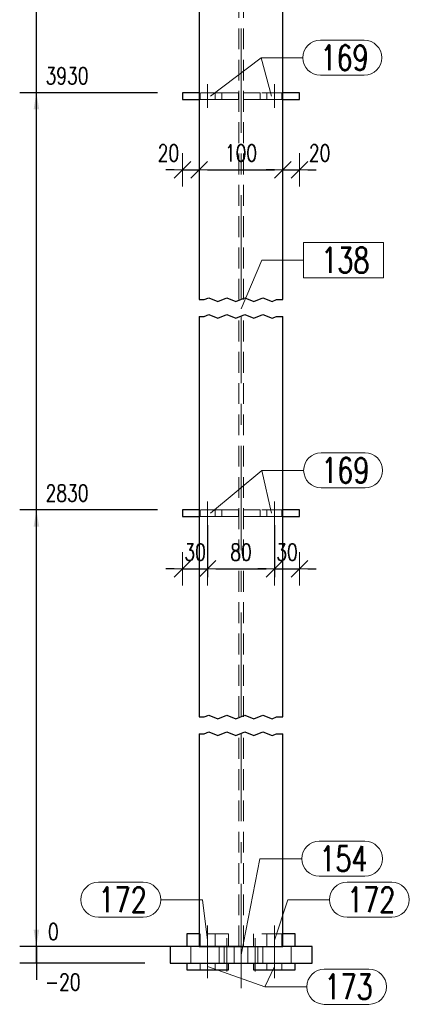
# Model space of a CAD drawing. Header units: millimetres. Extents: x -152 to 454, y 14102 to 14598.
# Tile 3 of 18: x -44 to 3, y 14247 to 14365. Entities that reach past the tile are written whole.
import ezdxf

# ---------------------------------------------------------------- set-up
doc = ezdxf.new("R2010")
doc.units = ezdxf.units.MM
doc.header["$LTSCALE"] = 10
doc.linetypes.add('HIDDEN', pattern=[0.375, 0.25, -0.125])
doc.linetypes.add('MITTE', pattern=[2, 1.25, -0.25, 0.25, -0.25])
doc.layers.get('Defpoints').update_dxf_attribs({"color": 1})
for name, color, linetype, lineweight in [('PS_DIM', 4, 'Continuous', 13), ('PS_Hidden', 2, 'HIDDEN', 9), ('PS_Mid', 5, 'MITTE', 15), ('PS_Pos', 1, 'Continuous', 15), ('PS_Shape', 161, 'Continuous', 30), ('PS_SOLID', 7, 'Continuous', 30)]:
    doc.layers.add(name, color=color, linetype=linetype, lineweight=lineweight)
doc.styles.add('simplex', font='simplex.shx', dxfattribs={"width": 0.75})
doc.dimstyles.new('1_10_GŁ_DS1-LS10', dxfattribs={"dimtxt": 2, "dimasz": 2, "dimexe": 2, "dimexo": 5, "dimgap": 1, "dimtad": 1, "dimjust": 4, "dimdec": 0, "dimlfac": 10, "dimtxsty": 'simplex', "dimblk1": 'NONE', "dimsah": 1, "dimcen": 2, "dimclrd": 256, "dimclre": 256, "dimclrt": 3, "dimadec": 1, "dimazin": 0, "dimtfac": 1, "dimtdec": 0, "dimtmove": 2, "dimatfit": 3, "dimfxl": 1, "dimarcsym": 0})
doc.dimstyles.new('1_10_PRZ', dxfattribs={"dimtxt": 2, "dimasz": 1, "dimexe": 2, "dimexo": 5, "dimgap": 1, "dimtad": 1, "dimdec": 0, "dimlfac": 10, "dimtxsty": 'simplex', "dimblk": 'dimznak', "dimcen": 2, "dimse1": 1, "dimse2": 1, "dimclrt": 3, "dimadec": 1, "dimazin": 0, "dimtfac": 1, "dimtdec": 0, "dimtix": 1, "dimtmove": 2, "dimatfit": 3, "dimldrblk": 'dim-grot', "dimfxl": 1, "dimarcsym": 0})
doc.dimstyles.new('1_10_SC', dxfattribs={"dimtxt": 2, "dimasz": 1, "dimexe": 1, "dimexo": 1, "dimgap": 1, "dimtad": 1, "dimdec": 0, "dimlfac": 10, "dimtxsty": 'simplex', "dimblk": 'dimznak', "dimcen": 2, "dimclrd": 256, "dimclre": 256, "dimclrt": 3, "dimadec": 1, "dimazin": 0, "dimtfac": 1, "dimtdec": 0, "dimtix": 1, "dimtmove": 2, "dimatfit": 3, "dimldrblk": 'dim-grot', "dimfxl": 1, "dimarcsym": 0})

# ---------------------------------------------------------------- blocks, each defined once
blk = doc.blocks.new('*D19')
at = {"layer": 'Defpoints', "color": 0, "transparency": 16777216}
for p in [(-41.95, 14253.78), (-12.45, 14253.78), (-23.95, 14251.78)]:
    blk.add_point(p, dxfattribs=at)
at = {"layer": 'PS_DIM', "lineweight": -2, "transparency": 16777216}
for p, q in [((-41.95, 14255.78), (-41.95, 14257.78)), ((-17.45, 14253.78), (-43.95, 14253.78)), ((-41.95, 14251.78), (-41.95, 14253.78)), ((-28.95, 14251.78), (-43.95, 14251.78)), ((-41.95, 14251.78), (-41.95, 14249.78))]:
    blk.add_line(p, q, dxfattribs=at)
at = {"layer": 'PS_DIM', "transparency": 16777216}
blk.add_solid([(-42.28, 14255.78), (-41.61, 14255.78), (-41.95, 14253.78)], dxfattribs=at)
at = {"layer": 'PS_DIM', "color": 3, "transparency": 16777216, "insert": (-38.78, 14249.52), "char_height": 2, "attachment_point": 5, "rotation": 0.0573, "style": 'simplex'}
blk.add_mtext('-20', dxfattribs=at)
blk = doc.blocks.new('_None')
blk = doc.blocks.new('*D20')
at = {"layer": 'Defpoints', "color": 0, "transparency": 16777216}
for p in [(-41.95, 14253.78), (-23.95, 14253.78), (-12.45, 14253.78)]:
    blk.add_point(p, dxfattribs=at)
at = {"layer": 'PS_DIM', "lineweight": -2, "transparency": 16777216}
for p, q in [((-41.95, 14255.78), (-41.95, 14257.78)), ((-17.45, 14253.78), (-43.95, 14253.78)), ((-28.95, 14253.78), (-43.95, 14253.78)), ((-41.95, 14253.78), (-41.95, 14251.78))]:
    blk.add_line(p, q, dxfattribs=at)
at = {"layer": 'PS_DIM', "transparency": 16777216}
blk.add_solid([(-42.28, 14255.78), (-41.61, 14255.78), (-41.95, 14253.78)], dxfattribs=at)
at = {"layer": 'PS_DIM', "color": 3, "transparency": 16777216, "insert": (-39.93, 14255.57), "char_height": 2, "attachment_point": 5, "rotation": 0.0573, "style": 'simplex'}
blk.add_mtext('0', dxfattribs=at)
blk = doc.blocks.new('*D21')
at = {"layer": 'Defpoints', "color": 0, "transparency": 16777216}
for p in [(-41.95, 14306.08), (-22.45, 14306.08), (-12.45, 14253.78)]:
    blk.add_point(p, dxfattribs=at)
at = {"layer": 'PS_DIM', "lineweight": -2, "transparency": 16777216}
for p, q in [((-27.45, 14306.08), (-43.95, 14306.08)), ((-41.95, 14253.78), (-41.95, 14304.08)), ((-17.45, 14253.78), (-43.95, 14253.78))]:
    blk.add_line(p, q, dxfattribs=at)
at = {"layer": 'PS_DIM', "transparency": 16777216}
blk.add_solid([(-42.28, 14304.08), (-41.61, 14304.08), (-41.95, 14306.08)], dxfattribs=at)
at = {"layer": 'PS_DIM', "color": 3, "transparency": 16777216, "insert": (-38.28, 14308.1), "char_height": 2, "attachment_point": 5, "rotation": 0.0573, "style": 'simplex'}
blk.add_mtext('2830', dxfattribs=at)
blk = doc.blocks.new('*D22')
at = {"layer": 'Defpoints', "color": 0, "transparency": 16777216}
for p in [(-41.95, 14356.08), (-22.45, 14356.08), (-12.45, 14253.78)]:
    blk.add_point(p, dxfattribs=at)
at = {"layer": 'PS_DIM', "lineweight": -2, "transparency": 16777216}
for p, q in [((-27.45, 14356.08), (-43.95, 14356.08)), ((-41.95, 14253.78), (-41.95, 14354.08)), ((-17.45, 14253.78), (-43.95, 14253.78))]:
    blk.add_line(p, q, dxfattribs=at)
at = {"layer": 'PS_DIM', "transparency": 16777216}
blk.add_solid([(-42.28, 14354.08), (-41.61, 14354.08), (-41.95, 14356.08)], dxfattribs=at)
at = {"layer": 'PS_DIM', "color": 3, "transparency": 16777216, "insert": (-38.28, 14358.1), "char_height": 2, "attachment_point": 5, "rotation": 0.0573, "style": 'simplex'}
blk.add_mtext('3930', dxfattribs=at)
blk = doc.blocks.new('*D23')
at = {"layer": 'Defpoints', "color": 0, "transparency": 16777216}
for p in [(-41.95, 14406.56), (-22.45, 14406.56), (-12.45, 14253.78)]:
    blk.add_point(p, dxfattribs=at)
at = {"layer": 'PS_DIM', "lineweight": -2, "transparency": 16777216}
for p, q in [((-27.45, 14406.56), (-43.95, 14406.56)), ((-41.95, 14253.78), (-41.95, 14404.56)), ((-17.45, 14253.78), (-43.95, 14253.78))]:
    blk.add_line(p, q, dxfattribs=at)
at = {"layer": 'PS_DIM', "transparency": 16777216}
blk.add_solid([(-42.28, 14404.56), (-41.61, 14404.56), (-41.95, 14406.56)], dxfattribs=at)
at = {"layer": 'PS_DIM', "color": 3, "transparency": 16777216, "insert": (-38.32, 14404.54), "char_height": 2, "attachment_point": 5, "rotation": 0.0573, "style": 'simplex'}
blk.add_mtext('4839', dxfattribs=at)
blk = doc.blocks.new('*D24')
at = {"layer": 'Defpoints', "color": 0, "transparency": 16777216}
for p in [(-41.95, 14407.96), (-24.28, 14407.96), (-12.45, 14253.78)]:
    blk.add_point(p, dxfattribs=at)
at = {"layer": 'PS_DIM', "lineweight": -2, "transparency": 16777216}
for p, q in [((-29.28, 14407.96), (-43.95, 14407.96)), ((-41.95, 14253.78), (-41.95, 14405.96)), ((-17.45, 14253.78), (-43.95, 14253.78))]:
    blk.add_line(p, q, dxfattribs=at)
at = {"layer": 'PS_DIM', "transparency": 16777216}
blk.add_solid([(-42.28, 14405.96), (-41.61, 14405.96), (-41.95, 14407.96)], dxfattribs=at)
at = {"layer": 'PS_DIM', "color": 3, "transparency": 16777216, "insert": (-38.28, 14409.98), "char_height": 2, "attachment_point": 5, "rotation": 0.0573, "style": 'simplex'}
blk.add_mtext('4853', dxfattribs=at)
blk = doc.blocks.new('dimznak')
at = {"color": 0}
for points in [[(0, 2), (0, -2)], [(-2, 0), (2, 0)]]:
    blk.add_lwpolyline(points, dxfattribs=at)
at = {"color": 2}
blk.add_lwpolyline([(1, 1), (-1, -1)], dxfattribs=at)
blk = doc.blocks.new('*D36')
at = {"layer": 'Defpoints', "color": 0, "transparency": 16777216}
for p in [(-24.45, 14355.28), (-22.45, 14355.28), (-22.45, 14346.85)]:
    blk.add_point(p, dxfattribs=at)
at = {"layer": 'PS_DIM', "color": 0, "lineweight": -2, "transparency": 16777216}
for p, q in [((-25.45, 14346.85), (-26.45, 14346.85)), ((-24.45, 14346.85), (-22.45, 14346.85)), ((-21.45, 14346.85), (-20.45, 14346.85))]:
    blk.add_line(p, q, dxfattribs=at)
blk.add_blockref('dimznak', (-24.45, 14346.85), dxfattribs=at)
at = {"layer": 'PS_DIM', "color": 0, "lineweight": -2, "transparency": 16777216, "rotation": 180}
blk.add_blockref('dimznak', (-22.45, 14346.85), dxfattribs=at)
at = {"layer": 'PS_DIM', "color": 3, "transparency": 16777216, "insert": (-26.14, 14348.85), "char_height": 2, "attachment_point": 5, "style": 'simplex'}
blk.add_mtext('20', dxfattribs=at)
blk = doc.blocks.new('dim-grot')
blk.add_hatch(color=256).paths.add_polyline_path([(0, 0), (-2, 0.5), (-2, -0.5)])
blk.add_lwpolyline([(0, 0), (-2, 0.5), (-2, -0.5), (0, 0)])
blk = doc.blocks.new('*D37')
at = {"layer": 'Defpoints', "color": 0, "transparency": 16777216}
for p in [(-22.45, 14355.28), (-12.45, 14355.28), (-12.45, 14346.85)]:
    blk.add_point(p, dxfattribs=at)
at = {"layer": 'PS_DIM', "color": 0, "lineweight": -2, "transparency": 16777216}
blk.add_line((-21.45, 14346.85), (-13.45, 14346.85), dxfattribs=at)
at = {"layer": 'PS_DIM', "color": 0, "lineweight": -2, "transparency": 16777216, "rotation": 180}
blk.add_blockref('dimznak', (-22.45, 14346.85), dxfattribs=at)
at = {"layer": 'PS_DIM', "color": 0, "lineweight": -2, "transparency": 16777216}
blk.add_blockref('dimznak', (-12.45, 14346.85), dxfattribs=at)
at = {"layer": 'PS_DIM', "color": 3, "transparency": 16777216, "insert": (-17.45, 14348.85), "char_height": 2, "attachment_point": 5, "style": 'simplex'}
blk.add_mtext('100', dxfattribs=at)
blk = doc.blocks.new('*D38')
at = {"layer": 'Defpoints', "color": 0, "transparency": 16777216}
for p in [(-12.45, 14355.28), (-10.45, 14355.28), (-10.45, 14346.85)]:
    blk.add_point(p, dxfattribs=at)
at = {"layer": 'PS_DIM', "color": 0, "lineweight": -2, "transparency": 16777216}
for p, q in [((-13.45, 14346.85), (-14.45, 14346.85)), ((-12.45, 14346.85), (-10.45, 14346.85)), ((-9.45, 14346.85), (-8.45, 14346.85))]:
    blk.add_line(p, q, dxfattribs=at)
blk.add_blockref('dimznak', (-12.45, 14346.85), dxfattribs=at)
at = {"layer": 'PS_DIM', "color": 0, "lineweight": -2, "transparency": 16777216, "rotation": 180}
blk.add_blockref('dimznak', (-10.45, 14346.85), dxfattribs=at)
at = {"layer": 'PS_DIM', "color": 3, "transparency": 16777216, "insert": (-8.04, 14348.85), "char_height": 2, "attachment_point": 5, "style": 'simplex'}
blk.add_mtext('20', dxfattribs=at)
blk = doc.blocks.new('*D39')
at = {"layer": 'Defpoints', "color": 0, "transparency": 16777216}
for p in [(-24.45, 14305.28), (-21.45, 14305.28), (-21.45, 14299.03)]:
    blk.add_point(p, dxfattribs=at)
at = {"layer": 'PS_DIM', "color": 0, "lineweight": -2, "transparency": 16777216}
for p, q in [((-25.45, 14299.03), (-26.45, 14299.03)), ((-24.45, 14299.03), (-21.45, 14299.03)), ((-20.45, 14299.03), (-19.45, 14299.03))]:
    blk.add_line(p, q, dxfattribs=at)
blk.add_blockref('dimznak', (-24.45, 14299.03), dxfattribs=at)
at = {"layer": 'PS_DIM', "color": 0, "lineweight": -2, "transparency": 16777216, "rotation": 180}
blk.add_blockref('dimznak', (-21.45, 14299.03), dxfattribs=at)
at = {"layer": 'PS_DIM', "color": 3, "transparency": 16777216, "insert": (-22.95, 14301.03), "char_height": 2, "attachment_point": 5, "style": 'simplex'}
blk.add_mtext('30', dxfattribs=at)
blk = doc.blocks.new('*D40')
at = {"layer": 'Defpoints', "color": 0, "transparency": 16777216}
for p in [(-21.45, 14305.28), (-13.45, 14305.28), (-13.45, 14299.03)]:
    blk.add_point(p, dxfattribs=at)
at = {"layer": 'PS_DIM', "lineweight": -2, "transparency": 16777216}
for p, q in [((-21.45, 14304.28), (-21.45, 14298.03)), ((-13.45, 14304.28), (-13.45, 14298.03)), ((-20.45, 14299.03), (-14.45, 14299.03))]:
    blk.add_line(p, q, dxfattribs=at)
at = {"layer": 'PS_DIM', "lineweight": -2, "transparency": 16777216, "rotation": 180}
blk.add_blockref('dimznak', (-21.45, 14299.03), dxfattribs=at)
at = {"layer": 'PS_DIM', "lineweight": -2, "transparency": 16777216}
blk.add_blockref('dimznak', (-13.45, 14299.03), dxfattribs=at)
at = {"layer": 'PS_DIM', "color": 3, "transparency": 16777216, "insert": (-17.45, 14301.03), "char_height": 2, "attachment_point": 5, "style": 'simplex'}
blk.add_mtext('80', dxfattribs=at)
blk = doc.blocks.new('*D41')
at = {"layer": 'Defpoints', "color": 0, "transparency": 16777216}
for p in [(-13.45, 14305.28), (-10.45, 14305.28), (-10.45, 14299.03)]:
    blk.add_point(p, dxfattribs=at)
at = {"layer": 'PS_DIM', "color": 0, "lineweight": -2, "transparency": 16777216}
for p, q in [((-14.45, 14299.03), (-15.45, 14299.03)), ((-13.45, 14299.03), (-10.45, 14299.03)), ((-9.45, 14299.03), (-8.45, 14299.03))]:
    blk.add_line(p, q, dxfattribs=at)
blk.add_blockref('dimznak', (-13.45, 14299.03), dxfattribs=at)
at = {"layer": 'PS_DIM', "color": 0, "lineweight": -2, "transparency": 16777216, "rotation": 180}
blk.add_blockref('dimznak', (-10.45, 14299.03), dxfattribs=at)
at = {"layer": 'PS_DIM', "color": 3, "transparency": 16777216, "insert": (-11.95, 14301.03), "char_height": 2, "attachment_point": 5, "style": 'simplex'}
blk.add_mtext('30', dxfattribs=at)
blk = doc.blocks.new('*X210')
at = {"color": 1}
for p, q in [((-22.45, 14331.28), (-21.86, 14331.28)), ((-21.86, 14331.28), (-21.32, 14331.51)), ((-21.32, 14331.51), (-20.23, 14331.05)), ((-20.23, 14331.05), (-19.15, 14331.51)), ((-19.15, 14331.51), (-18.07, 14331.05)), ((-18.07, 14331.05), (-16.98, 14331.51)), ((-16.98, 14331.51), (-15.9, 14331.05)), ((-15.9, 14331.05), (-14.82, 14331.51)), ((-14.82, 14331.51), (-13.73, 14331.05)), ((-13.73, 14331.05), (-13.19, 14331.28)), ((-13.19, 14331.28), (-12.45, 14331.28)), ((-22.45, 14329.28), (-21.86, 14329.28)), ((-21.86, 14329.28), (-21.32, 14329.51)), ((-21.32, 14329.51), (-20.23, 14329.05)), ((-20.23, 14329.05), (-19.15, 14329.51)), ((-19.15, 14329.51), (-18.07, 14329.05)), ((-18.07, 14329.05), (-16.98, 14329.51)), ((-16.98, 14329.51), (-15.9, 14329.05)), ((-15.9, 14329.05), (-14.82, 14329.51)), ((-14.82, 14329.51), (-13.73, 14329.05)), ((-13.73, 14329.05), (-13.19, 14329.28)), ((-13.19, 14329.28), (-12.45, 14329.28)), ((-21.86, 14281.28), (-21.32, 14281.51)), ((-21.32, 14281.51), (-20.23, 14281.05)), ((-20.23, 14281.05), (-19.15, 14281.51)), ((-19.15, 14281.51), (-18.07, 14281.05)), ((-18.07, 14281.05), (-16.98, 14281.51)), ((-16.98, 14281.51), (-15.9, 14281.05)), ((-15.9, 14281.05), (-14.82, 14281.51)), ((-14.82, 14281.51), (-13.73, 14281.05)), ((-22.45, 14281.28), (-21.86, 14281.28)), ((-13.73, 14281.05), (-13.19, 14281.28)), ((-13.19, 14281.28), (-12.45, 14281.28)), ((-22.45, 14279.28), (-21.86, 14279.28)), ((-21.86, 14279.28), (-21.32, 14279.51)), ((-21.32, 14279.51), (-20.23, 14279.05)), ((-20.23, 14279.05), (-19.15, 14279.51)), ((-19.15, 14279.51), (-18.07, 14279.05)), ((-18.07, 14279.05), (-16.98, 14279.51)), ((-16.98, 14279.51), (-15.9, 14279.05)), ((-15.9, 14279.05), (-14.82, 14279.51)), ((-14.82, 14279.51), (-13.73, 14279.05)), ((-13.73, 14279.05), (-13.19, 14279.28)), ((-13.19, 14279.28), (-12.45, 14279.28))]:
    blk.add_line(p, q, dxfattribs=at)
at = {"layer": 'PS_Hidden', "color": 2, "linetype": 'HIDDEN'}
for p, q in [((-22.45, 14379.28), (-22.45, 14356.08)), ((-17.73, 14331.28), (-17.73, 14379.28)), ((-17.17, 14331.28), (-17.17, 14379.28)), ((-22.45, 14356.08), (-22.45, 14355.28)), ((-19.75, 14356.08), (-22.45, 14356.08)), ((-22.35, 14356.08), (-22.35, 14355.28)), ((-20.55, 14355.28), (-20.55, 14356.08)), ((-19.71, 14356.08), (-19.75, 14356.08)), ((-19.75, 14356.08), (-19.75, 14355.28)), ((-19.59, 14356.08), (-19.71, 14356.08)), ((-19.41, 14356.08), (-19.59, 14356.08)), ((-19.16, 14356.08), (-19.41, 14356.08)), ((-18.86, 14356.08), (-19.16, 14356.08)), ((-18.51, 14356.08), (-18.86, 14356.08)), ((-18.14, 14356.08), (-18.51, 14356.08)), ((-17.75, 14356.08), (-18.14, 14356.08)), ((-17.75, 14355.28), (-17.75, 14356.08)), ((-16.76, 14356.08), (-17.15, 14356.08)), ((-17.15, 14356.08), (-17.15, 14355.28)), ((-16.38, 14356.08), (-16.76, 14356.08)), ((-16.04, 14356.08), (-16.38, 14356.08)), ((-15.73, 14356.08), (-16.04, 14356.08)), ((-15.48, 14356.08), (-15.73, 14356.08)), ((-15.3, 14356.08), (-15.48, 14356.08)), ((-15.19, 14356.08), (-15.3, 14356.08)), ((-15.15, 14356.08), (-15.19, 14356.08)), ((-15.15, 14355.28), (-15.15, 14356.08)), ((-12.45, 14356.08), (-15.15, 14356.08)), ((-14.35, 14356.08), (-14.35, 14355.28)), ((-12.55, 14355.28), (-12.55, 14356.08)), ((-22.45, 14355.28), (-21.45, 14355.28)), ((-22.45, 14355.28), (-22.45, 14331.28)), ((-21.45, 14355.28), (-19.75, 14355.28)), ((-19.75, 14355.28), (-19.71, 14355.28)), ((-19.71, 14355.28), (-19.59, 14355.28)), ((-19.59, 14355.28), (-19.41, 14355.28)), ((-19.41, 14355.28), (-19.16, 14355.28)), ((-19.16, 14355.28), (-18.86, 14355.28)), ((-18.86, 14355.28), (-18.51, 14355.28)), ((-18.51, 14355.28), (-18.14, 14355.28)), ((-18.14, 14355.28), (-17.75, 14355.28)), ((-17.15, 14355.28), (-16.76, 14355.28)), ((-16.76, 14355.28), (-16.38, 14355.28)), ((-16.38, 14355.28), (-16.04, 14355.28)), ((-16.04, 14355.28), (-15.73, 14355.28)), ((-15.73, 14355.28), (-15.48, 14355.28)), ((-15.48, 14355.28), (-15.3, 14355.28)), ((-15.3, 14355.28), (-15.19, 14355.28)), ((-15.19, 14355.28), (-15.15, 14355.28)), ((-15.15, 14355.28), (-13.45, 14355.28)), ((-13.45, 14355.28), (-12.45, 14355.28)), ((-22.45, 14329.28), (-22.45, 14306.08)), ((-17.73, 14281.28), (-17.73, 14329.28)), ((-17.17, 14281.28), (-17.17, 14329.28)), ((-22.45, 14306.08), (-22.45, 14305.28)), ((-19.75, 14306.08), (-22.45, 14306.08)), ((-22.45, 14305.28), (-21.45, 14305.28)), ((-22.35, 14306.08), (-22.35, 14305.28)), ((-21.45, 14305.28), (-19.75, 14305.28)), ((-20.55, 14305.28), (-20.55, 14306.08)), ((-19.71, 14306.08), (-19.75, 14306.08)), ((-19.75, 14306.08), (-19.75, 14305.28)), ((-19.75, 14305.28), (-19.71, 14305.28)), ((-19.59, 14306.08), (-19.71, 14306.08)), ((-19.71, 14305.28), (-19.59, 14305.28)), ((-19.41, 14306.08), (-19.59, 14306.08)), ((-19.59, 14305.28), (-19.41, 14305.28)), ((-19.16, 14306.08), (-19.41, 14306.08)), ((-19.41, 14305.28), (-19.16, 14305.28)), ((-18.86, 14306.08), (-19.16, 14306.08)), ((-19.16, 14305.28), (-18.86, 14305.28)), ((-18.51, 14306.08), (-18.86, 14306.08)), ((-18.86, 14305.28), (-18.51, 14305.28)), ((-18.14, 14306.08), (-18.51, 14306.08)), ((-18.51, 14305.28), (-18.14, 14305.28)), ((-17.75, 14306.08), (-18.14, 14306.08)), ((-18.14, 14305.28), (-17.75, 14305.28)), ((-17.75, 14305.28), (-17.75, 14306.08)), ((-16.76, 14306.08), (-17.15, 14306.08)), ((-17.15, 14306.08), (-17.15, 14305.28)), ((-17.15, 14305.28), (-16.76, 14305.28)), ((-16.38, 14306.08), (-16.76, 14306.08)), ((-16.76, 14305.28), (-16.38, 14305.28)), ((-16.04, 14306.08), (-16.38, 14306.08)), ((-16.38, 14305.28), (-16.04, 14305.28)), ((-15.73, 14306.08), (-16.04, 14306.08)), ((-16.04, 14305.28), (-15.73, 14305.28)), ((-15.48, 14306.08), (-15.73, 14306.08)), ((-15.73, 14305.28), (-15.48, 14305.28)), ((-15.3, 14306.08), (-15.48, 14306.08)), ((-15.48, 14305.28), (-15.3, 14305.28)), ((-15.19, 14306.08), (-15.3, 14306.08)), ((-15.3, 14305.28), (-15.19, 14305.28)), ((-15.15, 14306.08), (-15.19, 14306.08)), ((-15.19, 14305.28), (-15.15, 14305.28)), ((-15.15, 14305.28), (-15.15, 14306.08)), ((-12.45, 14306.08), (-15.15, 14306.08)), ((-15.15, 14305.28), (-13.45, 14305.28)), ((-14.35, 14306.08), (-14.35, 14305.28)), ((-13.45, 14305.28), (-12.45, 14305.28)), ((-12.55, 14305.28), (-12.55, 14306.08)), ((-17.73, 14253.78), (-17.73, 14279.28)), ((-17.17, 14253.78), (-17.17, 14279.28)), ((-23.95, 14253.78), (-23.95, 14255.28)), ((-23.95, 14255.28), (-22.45, 14255.28)), ((-18.95, 14255.28), (-22.45, 14255.28)), ((-22.35, 14255.28), (-22.35, 14253.78)), ((-20.55, 14253.78), (-20.55, 14255.28)), ((-18.95, 14253.78), (-18.95, 14255.28)), ((-15.95, 14253.78), (-15.95, 14255.28)), ((-15.95, 14253.78), (-15.95, 14255.28)), ((-15.95, 14255.28), (-15.95, 14253.78)), ((-12.45, 14255.28), (-15.95, 14255.28)), ((-15.95, 14255.28), (-15.95, 14253.78)), ((-14.35, 14255.28), (-14.35, 14253.78)), ((-12.55, 14253.78), (-12.55, 14255.28)), ((-25.95, 14253.78), (-25.95, 14251.78)), ((-23.45, 14253.78), (-23.95, 14253.78)), ((-23.45, 14251.78), (-23.45, 14253.78)), ((-23.45, 14253.78), (-23.18, 14253.78)), ((-23.18, 14253.78), (-22.45, 14253.78)), ((-20.05, 14253.78), (-20.05, 14251.78)), ((-19.45, 14251.78), (-19.45, 14253.78)), ((-18.25, 14251.78), (-18.25, 14253.78)), ((-16.65, 14253.78), (-16.65, 14251.78)), ((-15.45, 14253.78), (-15.45, 14251.78)), ((-14.85, 14251.78), (-14.85, 14253.78)), ((-11.45, 14251.78), (-11.45, 14253.78)), ((-23.95, 14250.98), (-23.95, 14251.78)), ((-23.95, 14251.78), (-23.95, 14250.98)), ((-22.35, 14250.98), (-23.95, 14250.98)), ((-23.95, 14250.98), (-22.35, 14250.98)), ((-22.35, 14250.98), (-22.35, 14251.78)), ((-22.23, 14250.98), (-22.35, 14250.98)), ((-21.9, 14250.98), (-22.23, 14250.98)), ((-21.45, 14250.98), (-21.9, 14250.98)), ((-20.55, 14250.98), (-20.55, 14251.78)), ((-15.95, 14250.98), (-15.95, 14251.78)), ((-15.95, 14250.98), (-14.35, 14250.98)), ((-14.85, 14251.78), (-15.75, 14251.78)), ((-14.35, 14250.98), (-14.35, 14251.78)), ((-14.23, 14250.98), (-14.35, 14250.98)), ((-13.9, 14250.98), (-14.23, 14250.98)), ((-13.45, 14250.98), (-13.9, 14250.98)), ((-12.55, 14250.98), (-12.55, 14251.78))]:
    blk.add_line(p, q, dxfattribs=at)
at = {"layer": 'PS_Mid', "color": 5, "linetype": 'MITTE'}
for p, q in [((-17.45, 14331.28), (-17.45, 14379.28)), ((-21.45, 14354.28), (-21.45, 14357.08)), ((-21.45, 14354.28), (-21.45, 14357.08)), ((-13.45, 14354.28), (-13.45, 14357.08)), ((-13.45, 14354.28), (-13.45, 14357.08)), ((-17.45, 14281.28), (-17.45, 14329.28)), ((-21.45, 14304.28), (-21.45, 14307.08)), ((-21.45, 14304.28), (-21.45, 14307.08)), ((-13.45, 14304.28), (-13.45, 14307.08)), ((-13.45, 14304.28), (-13.45, 14307.08)), ((-17.45, 14248.78), (-17.45, 14279.28)), ((-21.45, 14252.78), (-21.45, 14256.28)), ((-21.45, 14252.78), (-21.45, 14256.28)), ((-13.45, 14252.78), (-13.45, 14256.28)), ((-13.45, 14252.78), (-13.45, 14256.28)), ((-21.45, 14254.78), (-21.45, 14250.78)), ((-21.45, 14254.78), (-21.45, 14250.78)), ((-19.15, 14254.78), (-19.15, 14250.78)), ((-19.15, 14254.78), (-19.15, 14250.78)), ((-15.75, 14254.78), (-15.75, 14250.78)), ((-15.75, 14254.78), (-15.75, 14250.78)), ((-13.45, 14254.78), (-13.45, 14250.78)), ((-13.45, 14254.78), (-13.45, 14250.78)), ((-21.45, 14249.98), (-21.45, 14252.78)), ((-21.45, 14249.98), (-21.45, 14252.78)), ((-13.45, 14249.98), (-13.45, 14252.78)), ((-13.45, 14249.98), (-13.45, 14252.78))]:
    blk.add_line(p, q, dxfattribs=at)
at = {"layer": 'PS_SOLID', "color": 7, "linetype": 'Continuous'}
for p, q in [((-22.45, 14379.28), (-22.45, 14331.28)), ((-12.45, 14331.28), (-12.45, 14379.28)), ((-22.45, 14356.08), (-24.45, 14356.08)), ((-24.45, 14356.08), (-24.45, 14355.28)), ((-10.45, 14356.08), (-12.45, 14356.08)), ((-10.45, 14355.28), (-10.45, 14356.08)), ((-24.45, 14355.28), (-22.45, 14355.28)), ((-12.45, 14355.28), (-10.45, 14355.28)), ((-22.45, 14329.28), (-22.45, 14281.28)), ((-12.45, 14281.28), (-12.45, 14329.28)), ((-22.45, 14306.08), (-24.45, 14306.08)), ((-24.45, 14306.08), (-24.45, 14305.28)), ((-24.45, 14305.28), (-22.45, 14305.28)), ((-10.45, 14306.08), (-12.45, 14306.08)), ((-12.45, 14305.28), (-10.45, 14305.28)), ((-10.45, 14305.28), (-10.45, 14306.08)), ((-22.45, 14279.28), (-22.45, 14253.78)), ((-12.45, 14253.78), (-12.45, 14279.28)), ((-22.45, 14255.28), (-23.95, 14255.28)), ((-23.95, 14255.28), (-23.95, 14253.78)), ((-10.95, 14255.28), (-12.45, 14255.28)), ((-10.95, 14253.78), (-10.95, 14255.28)), ((-25.95, 14253.78), (-25.95, 14251.78)), ((-22.45, 14253.78), (-25.95, 14253.78)), ((-22.45, 14253.78), (-12.45, 14253.78)), ((-8.95, 14253.78), (-12.45, 14253.78)), ((-8.95, 14251.78), (-8.95, 14253.78)), ((-25.95, 14251.78), (-21.45, 14251.78)), ((-23.95, 14251.78), (-23.95, 14250.98)), ((-23.95, 14250.98), (-21.45, 14250.98)), ((-21.45, 14251.78), (-19.15, 14251.78)), ((-21.45, 14250.98), (-18.95, 14250.98)), ((-19.15, 14251.78), (-15.75, 14251.78)), ((-18.95, 14250.98), (-18.95, 14251.78)), ((-15.95, 14251.78), (-15.95, 14250.98)), ((-15.95, 14250.98), (-13.45, 14250.98)), ((-15.75, 14251.78), (-13.45, 14251.78)), ((-13.45, 14251.78), (-8.95, 14251.78)), ((-13.45, 14250.98), (-10.95, 14250.98)), ((-10.95, 14250.98), (-10.95, 14251.78))]:
    blk.add_line(p, q, dxfattribs=at)
blk = doc.blocks.new('*X211')
at = {"color": 1}
for p, q in [((-0.39, 14338.11), (-9.95, 14338.11)), ((-9.95, 14338.11), (-9.95, 14333.91)), ((-0.39, 14333.91), (-0.39, 14338.11)), ((-17.45, 14330.17), (-14.95, 14336.01)), ((-14.95, 14336.01), (-9.95, 14336.01)), ((-9.95, 14333.91), (-0.39, 14333.91))]:
    blk.add_line(p, q, dxfattribs=at)
at = {"color": 2, "style": 'simplex', "width": 0.75}
blk.add_text('138', height=3, dxfattribs=at).set_placement((-7.85, 14334.51))
blk = doc.blocks.new('*X212')
at = {"color": 1}
for p, q in [((-7.95, 14362.36), (-2.7, 14362.36)), ((-21.1, 14355.68), (-15.05, 14360.26)), ((-15.05, 14360.26), (-10.05, 14360.26)), ((-7.95, 14358.16), (-2.7, 14358.16))]:
    blk.add_line(p, q, dxfattribs=at)
for centre, start, end in [((-7.95, 14360.26), 90, 270), ((-2.7, 14360.26), 270, 90)]:
    blk.add_arc(centre, 2.1, start, end, dxfattribs=at)
at = {"color": 2, "style": 'simplex', "width": 0.75}
blk.add_text('169', height=3, dxfattribs=at).set_placement((-7.95, 14358.76))
blk = doc.blocks.new('*X213')
at = {"color": 1}
for p, q in [((-7.95, 14362.36), (-2.7, 14362.36)), ((-13.8, 14355.68), (-15.05, 14360.26)), ((-15.05, 14360.26), (-10.05, 14360.26)), ((-7.95, 14358.16), (-2.7, 14358.16))]:
    blk.add_line(p, q, dxfattribs=at)
for centre, start, end in [((-7.95, 14360.26), 90, 270), ((-2.7, 14360.26), 270, 90)]:
    blk.add_arc(centre, 2.1, start, end, dxfattribs=at)
at = {"color": 2, "style": 'simplex', "width": 0.75}
blk.add_text('169', height=3, dxfattribs=at).set_placement((-7.95, 14358.76))
blk = doc.blocks.new('*X214')
at = {"color": 1}
for p, q in [((-7.85, 14312.93), (-2.6, 14312.93)), ((-21.1, 14305.68), (-14.95, 14310.83)), ((-14.95, 14310.83), (-9.95, 14310.83)), ((-7.85, 14308.73), (-2.6, 14308.73))]:
    blk.add_line(p, q, dxfattribs=at)
for centre, start, end in [((-7.85, 14310.83), 90, 270), ((-2.6, 14310.83), 270, 90)]:
    blk.add_arc(centre, 2.1, start, end, dxfattribs=at)
at = {"color": 2, "style": 'simplex', "width": 0.75}
blk.add_text('169', height=3, dxfattribs=at).set_placement((-7.85, 14309.33))
blk = doc.blocks.new('*X215')
at = {"color": 1}
for p, q in [((-7.85, 14312.93), (-2.6, 14312.93)), ((-13.8, 14305.68), (-14.95, 14310.83)), ((-14.95, 14310.83), (-9.95, 14310.83)), ((-7.85, 14308.73), (-2.6, 14308.73))]:
    blk.add_line(p, q, dxfattribs=at)
for centre, start, end in [((-7.85, 14310.83), 90, 270), ((-2.6, 14310.83), 270, 90)]:
    blk.add_arc(centre, 2.1, start, end, dxfattribs=at)
at = {"color": 2, "style": 'simplex', "width": 0.75}
blk.add_text('169', height=3, dxfattribs=at).set_placement((-7.85, 14309.33))
blk = doc.blocks.new('*X216')
at = {"color": 1}
for p, q in [((-8.08, 14266.39), (-2.62, 14266.39)), ((-17.45, 14252.78), (-15.18, 14264.29)), ((-15.18, 14264.29), (-10.18, 14264.29)), ((-8.08, 14262.19), (-2.62, 14262.19))]:
    blk.add_line(p, q, dxfattribs=at)
for centre, start, end in [((-8.08, 14264.29), 90, 270), ((-2.62, 14264.29), 270, 90)]:
    blk.add_arc(centre, 2.1, start, end, dxfattribs=at)
at = {"color": 2, "style": 'simplex', "width": 0.75}
blk.add_text('154', height=3, dxfattribs=at).set_placement((-8.08, 14262.79))
blk = doc.blocks.new('*X217')
at = {"color": 1}
for p, q in [((-13.45, 14251.38), (-14.58, 14248.95)), ((-7.48, 14251.05), (-2.13, 14251.05)), ((-14.58, 14248.95), (-9.58, 14248.95)), ((-7.48, 14246.85), (-2.13, 14246.85))]:
    blk.add_line(p, q, dxfattribs=at)
for centre, start, end in [((-7.48, 14248.95), 90, 270), ((-2.13, 14248.95), 270, 90)]:
    blk.add_arc(centre, 2.1, start, end, dxfattribs=at)
at = {"color": 2, "style": 'simplex', "width": 0.75}
blk.add_text('173', height=3, dxfattribs=at).set_placement((-7.48, 14247.45))
blk = doc.blocks.new('*X218')
at = {"color": 1}
for p, q in [((-4.76, 14261.48), (0.6, 14261.48)), ((-13.45, 14254.53), (-11.86, 14259.38)), ((-11.86, 14259.38), (-6.86, 14259.38)), ((-4.76, 14257.28), (0.6, 14257.28))]:
    blk.add_line(p, q, dxfattribs=at)
for centre, start, end in [((-4.76, 14259.38), 90, 270), ((0.6, 14259.38), 270, 90)]:
    blk.add_arc(centre, 2.1, start, end, dxfattribs=at)
at = {"color": 2, "style": 'simplex', "width": 0.75}
blk.add_text('172', height=3, dxfattribs=at).set_placement((-4.76, 14257.88))
blk = doc.blocks.new('*X219')
at = {"color": 1}
for p, q in [((-34.52, 14261.48), (-29.16, 14261.48)), ((-27.06, 14259.38), (-22.06, 14259.38)), ((-21.45, 14254.53), (-22.06, 14259.38)), ((-34.52, 14257.28), (-29.16, 14257.28))]:
    blk.add_line(p, q, dxfattribs=at)
for centre, start, end in [((-34.52, 14259.38), 90, 270), ((-29.16, 14259.38), 270, 90)]:
    blk.add_arc(centre, 2.1, start, end, dxfattribs=at)
at = {"color": 2, "style": 'simplex', "width": 0.75}
blk.add_text('172', height=3, dxfattribs=at).set_placement((-34.52, 14257.88))
blk = doc.blocks.new('*X220')
at = {"color": 1}
for p, q in [((-13.45, 14251.38), (-14.58, 14248.95)), ((-7.48, 14251.05), (-2.13, 14251.05)), ((-14.58, 14248.95), (-9.58, 14248.95)), ((-7.48, 14246.85), (-2.13, 14246.85))]:
    blk.add_line(p, q, dxfattribs=at)
for centre, start, end in [((-7.48, 14248.95), 90, 270), ((-2.13, 14248.95), 270, 90)]:
    blk.add_arc(centre, 2.1, start, end, dxfattribs=at)
at = {"color": 2, "style": 'simplex', "width": 0.75}
blk.add_text('173', height=3, dxfattribs=at).set_placement((-7.48, 14247.45))
blk = doc.blocks.new('*X221')
at = {"color": 1}
for p, q in [((-21.45, 14251.38), (-14.58, 14248.95)), ((-7.48, 14251.05), (-2.13, 14251.05)), ((-14.58, 14248.95), (-9.58, 14248.95)), ((-7.48, 14246.85), (-2.13, 14246.85))]:
    blk.add_line(p, q, dxfattribs=at)
for centre, start, end in [((-7.48, 14248.95), 90, 270), ((-2.13, 14248.95), 270, 90)]:
    blk.add_arc(centre, 2.1, start, end, dxfattribs=at)
at = {"color": 2, "style": 'simplex', "width": 0.75}
blk.add_text('173', height=3, dxfattribs=at).set_placement((-7.48, 14247.45))
blk = doc.blocks.new('*X222')
at = {"color": 1}
for p, q in [((-4.76, 14261.48), (0.6, 14261.48)), ((-13.45, 14254.53), (-11.86, 14259.38)), ((-11.86, 14259.38), (-6.86, 14259.38)), ((-4.76, 14257.28), (0.6, 14257.28))]:
    blk.add_line(p, q, dxfattribs=at)
for centre, start, end in [((-4.76, 14259.38), 90, 270), ((0.6, 14259.38), 270, 90)]:
    blk.add_arc(centre, 2.1, start, end, dxfattribs=at)
at = {"color": 2, "style": 'simplex', "width": 0.75}
blk.add_text('172', height=3, dxfattribs=at).set_placement((-4.76, 14257.88))
blk = doc.blocks.new('*X223')
at = {"color": 1}
for p, q in [((-21.45, 14251.38), (-14.58, 14248.95)), ((-7.48, 14251.05), (-2.13, 14251.05)), ((-14.58, 14248.95), (-9.58, 14248.95)), ((-7.48, 14246.85), (-2.13, 14246.85))]:
    blk.add_line(p, q, dxfattribs=at)
for centre, start, end in [((-7.48, 14248.95), 90, 270), ((-2.13, 14248.95), 270, 90)]:
    blk.add_arc(centre, 2.1, start, end, dxfattribs=at)
at = {"color": 2, "style": 'simplex', "width": 0.75}
blk.add_text('173', height=3, dxfattribs=at).set_placement((-7.48, 14247.45))
blk = doc.blocks.new('*X224')
at = {"color": 1}
for p, q in [((-34.52, 14261.48), (-29.16, 14261.48)), ((-27.06, 14259.38), (-22.06, 14259.38)), ((-21.45, 14254.53), (-22.06, 14259.38)), ((-34.52, 14257.28), (-29.16, 14257.28))]:
    blk.add_line(p, q, dxfattribs=at)
for centre, start, end in [((-34.52, 14259.38), 90, 270), ((-29.16, 14259.38), 270, 90)]:
    blk.add_arc(centre, 2.1, start, end, dxfattribs=at)
at = {"color": 2, "style": 'simplex', "width": 0.75}
blk.add_text('172', height=3, dxfattribs=at).set_placement((-34.52, 14257.88))

msp = doc.modelspace()

# ---------------------------------------------------------------- block references
at = {"layer": 'PS_Pos'}
for name in ['*X212', '*X213', '*X211', '*X214', '*X215', '*X216', '*X219', '*X224', '*X218', '*X222', '*X221', '*X223', '*X217', '*X220']:
    msp.add_blockref(name, (0, 0), dxfattribs=at)
at = {"layer": 'PS_Shape', "color": 66}
msp.add_blockref('*X210', (0, 0), dxfattribs=at)

# ---------------------------------------------------------------- dimensions: what is measured, and where the dimension line sits
at = {"layer": 'PS_DIM'}
for base, p1, p2, text, picture, middle in [((-41.95, 14407.96), (-12.45, 14253.78), (-24.28, 14407.96), '4853', '*D24', (-38.28, 14409.98)), ((-41.95, 14406.56), (-12.45, 14253.78), (-22.45, 14406.56), '4839', '*D23', (-38.32, 14404.54)), ((-41.95, 14356.08), (-12.45, 14253.78), (-22.45, 14356.08), '3930', '*D22', (-38.28, 14358.1)), ((-41.95, 14306.08), (-12.45, 14253.78), (-22.45, 14306.08), '2830', '*D21', (-38.28, 14308.1)), ((-41.95, 14253.78), (-23.95, 14251.78), (-12.45, 14253.78), '-20', '*D19', (-38.78, 14249.52))]:
    dim = msp.add_linear_dim(base=base, p1=p1, p2=p2, angle=90, text=text, dimstyle='1_10_GŁ_DS1-LS10', dxfattribs=at)
    dim.commit()
    dim.dimension.update_dxf_attribs({"geometry": picture, "text_midpoint": middle, "dimtype": 128, "text_rotation": 0.0573})
for base, p1, p2, picture, middle in [((-22.45, 14346.85), (-24.45, 14355.28), (-22.45, 14355.28), '*D36', (-26.14, 14348.85)), ((-10.45, 14346.85), (-12.45, 14355.28), (-10.45, 14355.28), '*D38', (-8.04, 14348.85))]:
    dim = msp.add_linear_dim(base=base, p1=p1, p2=p2, dimstyle='1_10_PRZ', dxfattribs=at)
    dim.commit()
    dim.dimension.update_dxf_attribs({"geometry": picture, "text_midpoint": middle, "dimtype": 128})
for base, p1, p2, dimstyle, picture, middle in [((-12.45, 14346.85), (-22.45, 14355.28), (-12.45, 14355.28), '1_10_PRZ', '*D37', (-17.45, 14348.85)), ((-21.45, 14299.03), (-24.45, 14305.28), (-21.45, 14305.28), '1_10_PRZ', '*D39', (-22.95, 14301.03)), ((-13.45, 14299.03), (-21.45, 14305.28), (-13.45, 14305.28), '1_10_SC', '*D40', (-17.45, 14301.03)), ((-10.45, 14299.03), (-13.45, 14305.28), (-10.45, 14305.28), '1_10_PRZ', '*D41', (-11.95, 14301.03))]:
    dim = msp.add_linear_dim(base=base, p1=p1, p2=p2, dimstyle=dimstyle, dxfattribs=at)
    dim.commit()
    dim.dimension.update_dxf_attribs({"geometry": picture, "text_midpoint": middle})
dim = msp.add_linear_dim(base=(-41.94689351, 14253.78227807), p1=(-12.44689351, 14253.78227807), p2=(-23.94689351, 14253.78227807), angle=90, dimstyle='1_10_GŁ_DS1-LS10', dxfattribs=at)
dim.commit()
dim.dimension.update_dxf_attribs({"geometry": '*D20', "text_midpoint": (-39.92642292, 14255.56592173), "dimtype": 128, "text_rotation": 0.05729578})

doc.saveas('drawing.dxf')
